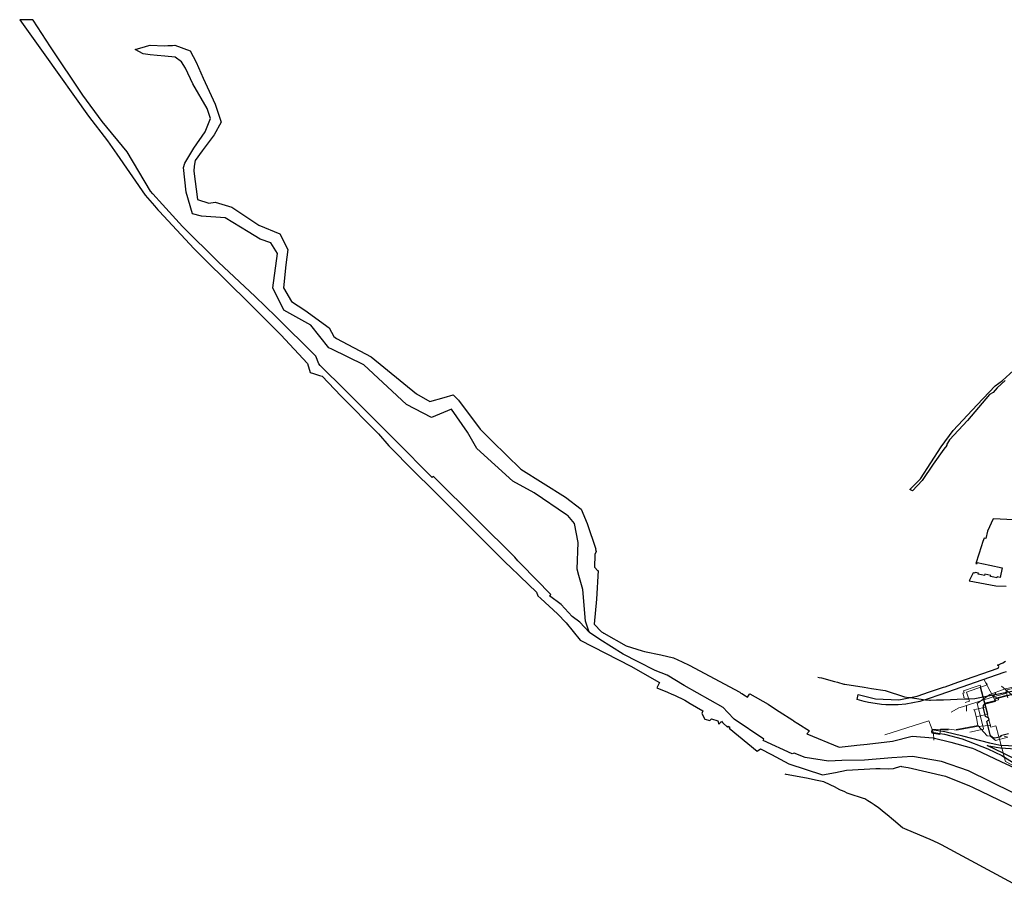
# Model space of a CAD drawing. Header units: metres. Extents: x -535942 to -530626, y -1087729 to -1086275.
# Tile 1 of 247: x -535942 to -534818, y -1087277 to -1086275. Entities that reach past the tile are written whole.
import ezdxf

# ---------------------------------------------------------------- set-up
doc = ezdxf.new("R2010")
doc.units = ezdxf.units.M
doc.layers.add('_blok katastr', color=7, linetype='Continuous')
doc.layers.add('_blok SS sítě', color=7, linetype='Continuous')
for name, color, linetype, lineweight in [('AG silno NN', 251, 'G_VED_660_PN', 13), ('AG slabo podzemni', 251, 'G_VED_670_PN', 13), ('AG_SS kanal_déšť', 251, 'G_POTR_626_PN', 13), ('AG_SS osvětlení', 251, 'HP_04_VO', 13), ('AG_teplo', 240, 'G_POTR_651_PN', 13)]:
    doc.layers.add(name, color=color, linetype=linetype, lineweight=lineweight)
doc.layers.add('BT_BPEJ', color=7, linetype='Continuous', true_color=0x7fffff)
doc.layers.add('BT_hranice_parcel', color=7, linetype='Continuous', true_color=0x007f00)
doc.styles.add('ROMANS', font='romans')
doc.linetypes.add('G_POTR_626_PN', pattern='A,0.5,-1,2,-6.5,[8,hpfmlin.shx,S=1,R=0,X=0,Y=0],-6.5,2,-1,0.5', length=20)
doc.linetypes.add('G_POTR_651_PN', pattern='A,0.5,-1,2,-6.5,[17,hpfmlin.shx,S=1,R=0,X=0,Y=0],-6.5,2,-1,0.5', length=20)
doc.linetypes.add('G_VED_660_PN', pattern='A,0.5,-1,2,-6.5,[28,hpfmlin.shx,S=1,R=0,X=0,Y=0],-6.5,2,-1,0.5', length=20)
doc.linetypes.add('G_VED_670_PN', pattern='A,0.5,-1,2,-6.5,[31,hpfmlin.shx,S=1,R=0,X=0,Y=0],-6.5,2,-1,0.5', length=20)
doc.linetypes.add('HP_04_VO', pattern='A,0.5,-1,2,-5,[28,hpfmlin.shx,S=1,R=0,X=0,Y=0],-0.8,["VO",ROMANS,S=1.7,R=0,X=2.75,Y=-0.8],-7,2,-1,0.5', length=19.8)

# ---------------------------------------------------------------- blocks, each defined once
blk = doc.blocks.new('_KATASTR')
at = {"layer": 'BT_BPEJ', "lineweight": -3}
for points in [[(-535031, -1087025.5), (-535029.37, -1087025.93), (-535026.84, -1087026.61), (-535011.79, -1087030.62), (-535008.38, -1087031.53), (-535001, -1087033.5), (-535000, -1087033.66), (-534978.08, -1087037.16), (-534969.47, -1087038.53), (-534954, -1087041), (-534932, -1087048), (-534927.09, -1087048.69), (-534925.25, -1087048.95), (-534907.92, -1087051.38), (-534903.5, -1087052), (-534902.29, -1087051.95), (-534895.22, -1087051.68), (-534887.27, -1087051.37), (-534863.77, -1087050.47), (-534858.45, -1087050.27), (-534851.5, -1087050), (-534844.02, -1087048.52), (-534780.46, -1087035.89)], [(-534934, -1087197.5), (-534944.54, -1087188.85), (-534951.84, -1087182.85), (-534955.15, -1087180.13), (-534962, -1087174.5), (-534962.79, -1087173.97), (-534966.38, -1087171.58), (-534970.04, -1087169.14), (-534973.6, -1087166.77), (-534977, -1087164.5), (-534977.22, -1087164.43), (-534978.55, -1087164.02), (-534995, -1087159), (-534995.19, -1087158.92), (-534997.24, -1087157.99), (-535000, -1087156.75), (-535002.72, -1087155.52), (-535005, -1087154.5), (-535009.95, -1087152.02), (-535010.09, -1087151.95), (-535010.4, -1087151.8), (-535024, -1087145), (-535031.73, -1087143.51), (-535043.87, -1087141.16), (-535067.08, -1087136.68), (-535068, -1087136.5)], [(-534779, -1087277), (-534889.82, -1087216.95), (-534892.5, -1087215.5), (-534893.44, -1087215.09), (-534902.43, -1087211.19), (-534928.68, -1087199.81), (-534934, -1087197.5)]]:
    blk.add_lwpolyline(points, dxfattribs=at)
at = {"layer": 'BT_hranice_parcel', "lineweight": -3}
for points in [[(-535291.71, -1086974.55), (-535302.49, -1086963.04), (-535311.3, -1086956.45), (-535324.05, -1086942.65), (-535337.09, -1086932.94), (-535335.57, -1086931.2), (-535369.64, -1086896.62), (-535373.21, -1086892.7), (-535376.76, -1086888.8), (-535419.28, -1086846.28), (-535469.82, -1086796.55), (-535471.04, -1086797.62), (-535512.71, -1086755.98), (-535573.25, -1086695.26), (-535596.13, -1086672.68), (-535598.98, -1086669.86), (-535600.76, -1086668.1), (-535604.04, -1086659.3), (-535649.77, -1086613.82), (-535673.34, -1086591.21), (-535715.29, -1086552.02), (-535756.38, -1086511.17), (-535782.89, -1086481.88), (-535786.24, -1086478.18), (-535790.27, -1086473.74), (-535792.9, -1086470.84), (-535819.55, -1086425.81), (-535848.18, -1086391.43), (-535869.92, -1086361.09), (-535907.02, -1086305.88), (-535926.91, -1086275.41), (-535927.03, -1086275.21), (-535934.63, -1086275.11), (-535942.19, -1086275.01), (-535913.44, -1086314.94), (-535863.52, -1086385.27), (-535841.77, -1086413.41), (-535831.24, -1086428.57), (-535798.79, -1086475.3), (-535788.35, -1086487.37), (-535784.41, -1086491.91), (-535783.1, -1086493.43), (-535743.08, -1086536.77), (-535730.54, -1086549.26), (-535680.34, -1086598.84), (-535643.85, -1086634.76), (-535613.37, -1086667.73), (-535610.7, -1086677.92), (-535606.86, -1086679.09), (-535599.87, -1086681.24), (-535596.99, -1086682.12), (-535575.39, -1086704.63), (-535532.67, -1086747.72), (-535520.58, -1086761.44), (-535491.78, -1086790.69), (-535470.61, -1086811.82), (-535386.22, -1086895.76), (-535382.66, -1086899.19), (-535370.86, -1086910.56), (-535352.02, -1086928.71), (-535350.47, -1086932.85), (-535347.25, -1086935.88), (-535328, -1086953.24), (-535318.21, -1086963.62), (-535302.15, -1086983.6), (-535244.4, -1087013.21), (-535211.71, -1087031.69), (-535211.74, -1087031.75), (-535214.65, -1087037.95), (-535202.61, -1087042.96), (-535197.7, -1087044.92), (-535194.57, -1087046.17), (-535182.87, -1087051.74), (-535176.43, -1087055.85), (-535161.99, -1087064.04), (-535163.34, -1087067.03), (-535159.73, -1087073.63), (-535154.13, -1087075.01), (-535152.39, -1087073.19), (-535145.11, -1087075.49), (-535143.96, -1087079.31), (-535141.2, -1087076.73), (-535140.95, -1087075.73), (-535139.74, -1087077.24), (-535139.25, -1087077.69), (-535133.83, -1087082.58), (-535133.18, -1087081.51), (-535131.48, -1087082.86), (-535132.15, -1087084.08), (-535100.26, -1087110.22), (-535096.46, -1087107.39), (-535083.79, -1087114.12), (-535063.83, -1087124.72), (-535025.63, -1087137.33), (-535010.53, -1087134.37), (-534997.99, -1087131.88), (-534964.54, -1087130.06), (-534959.6, -1087129.9), (-534950.62, -1087130.23), (-534944.62, -1087130.07), (-534936.2, -1087127.38), (-534935.19, -1087127.48), (-534927.67, -1087128.95), (-534885.13, -1087138.6), (-534857.5, -1087149.8), (-534854.1, -1087151.43), (-534764.7, -1087194.39)], [(-534816.82, -1086686.77), (-534825.96, -1086695.47), (-534830.59, -1086700.53), (-534834.86, -1086703.04), (-534859.97, -1086732.69), (-534880.48, -1086754.88), (-534883.74, -1086760.32), (-534883.36, -1086761.01), (-534887.01, -1086765.27), (-534899.22, -1086782.61), (-534911.75, -1086801.07), (-534922.56, -1086812.82), (-534925.8, -1086811.53), (-534913.73, -1086799.37), (-534890.05, -1086762.67), (-534876.26, -1086744.04), (-534849.08, -1086714.8), (-534828.43, -1086692.99), (-534820.03, -1086687.01), (-534795.01, -1086663.99)], [(-534782.43, -1087170.36), (-534858.73, -1087132.76), (-534889.82, -1087121.77), (-534922.83, -1087116.21), (-534946.43, -1087117.79), (-534977.51, -1087120.38), (-535003.51, -1087120.81), (-535018.54, -1087121.43), (-535045.43, -1087117.52), (-535058.02, -1087112.56), (-535059.97, -1087113.09), (-535093.37, -1087098.07), (-535092.49, -1087096.36), (-535126.51, -1087073.7), (-535128.32, -1087071.73), (-535131.88, -1087067.84), (-535133.84, -1087065.7), (-535138.8, -1087060.34), (-535183.44, -1087035.19), (-535202.77, -1087023.29), (-535216.53, -1087017.93), (-535235.99, -1087007.97), (-535253.1, -1086999.31), (-535279.65, -1086982.59), (-535279.84, -1086982.46), (-535280.7, -1086981.92), (-535280.9, -1086981.79), (-535291.71, -1086974.55), (-535292.79, -1086971.83), (-535296.3, -1086961.57), (-535299.22, -1086925.58), (-535303.59, -1086909.55), (-535305.51, -1086902.5), (-535304.54, -1086871.74), (-535308.85, -1086850.26), (-535316.18, -1086841.23), (-535317.67, -1086840.22), (-535354.59, -1086815.34), (-535378.94, -1086801.94), (-535420.1, -1086764.7), (-535430.96, -1086745.93), (-535449.27, -1086719.85), (-535472.06, -1086729.18), (-535500.67, -1086714.23), (-535549.39, -1086668.94), (-535585.88, -1086651.28), (-535589.29, -1086649.48), (-535609.62, -1086623.88), (-535640.49, -1086606.62), (-535652.97, -1086581.03), (-535647.85, -1086542.08), (-535655.5, -1086529.87), (-535667.59, -1086525.64), (-535681.17, -1086517.14), (-535707.68, -1086501.18), (-535734.54, -1086499.17), (-535744.76, -1086496.61), (-535752.19, -1086472.06), (-535755.21, -1086443.94), (-535753.46, -1086438.84), (-535750.36, -1086432.92), (-535743.3, -1086421.6), (-535730.54, -1086402.93), (-535724.32, -1086387.93), (-535728.16, -1086376.38), (-535744.37, -1086348.16), (-535752.73, -1086330.4), (-535757.32, -1086323.06), (-535764.51, -1086317.9), (-535776.32, -1086316.75), (-535785.37, -1086316.04), (-535793.05, -1086315.26), (-535801.09, -1086314), (-535810.19, -1086308.89), (-535798.62, -1086305.66), (-535797.57, -1086305.37), (-535793.39, -1086304.21), (-535776.68, -1086304.75), (-535773.1, -1086304.57), (-535767.6, -1086304.29), (-535764.92, -1086304.16), (-535747.71, -1086310.47), (-535740.53, -1086323.55), (-535732.66, -1086341.63), (-535718.92, -1086371.44), (-535712.03, -1086392.16), (-535720.13, -1086406.5), (-535733.84, -1086424.85), (-535741.85, -1086435.84), (-535743.05, -1086442.41), (-535743.39, -1086448.01), (-535739.1, -1086480.15), (-535726.36, -1086484.54), (-535718.83, -1086483.37), (-535699.85, -1086489.19), (-535669.3, -1086509.71), (-535645.15, -1086519.47), (-535636.12, -1086537.43), (-535638.32, -1086554.76), (-535641.04, -1086581.01), (-535631.82, -1086596.6), (-535616.51, -1086606.76), (-535588.9, -1086626.65), (-535583.67, -1086636.66), (-535580.57, -1086638.83), (-535540.74, -1086659.91), (-535489.25, -1086702.32), (-535473.86, -1086710.83), (-535457.69, -1086706.24), (-535447.17, -1086703.26), (-535441.18, -1086709.31), (-535416.48, -1086742.59), (-535402.54, -1086756.13), (-535369.93, -1086788.21), (-535318.89, -1086820.02), (-535300.96, -1086834.03), (-535294.19, -1086850.14), (-535284.16, -1086879.69), (-535284.68, -1086879.87), (-535283.95, -1086882.05), (-535285.37, -1086885.71), (-535285.38, -1086886.14), (-535285.84, -1086900.18), (-535281.87, -1086904.16), (-535281.48, -1086903.77), (-535283.51, -1086936.55), (-535286.18, -1086965.15), (-535277.9, -1086973.83), (-535276.48, -1086974.77), (-535275.63, -1086975.32), (-535275.35, -1086975.51), (-535249.77, -1086989.88), (-535231.61, -1086995.59), (-535228.81, -1086996.17), (-535210.25, -1087000.17), (-535195.77, -1087003.49), (-535185.88, -1087008.13), (-535177.93, -1087011.87), (-535120.04, -1087042.94), (-535118.59, -1087043.83), (-535117.66, -1087044.41), (-535113.35, -1087047.06), (-535112.43, -1087047.63), (-535110.99, -1087048.51), (-535108.93, -1087045.1), (-535108.94, -1087044.99), (-535108.63, -1087044.55), (-535087.63, -1087056.54), (-535084.7, -1087058.51), (-535074.89, -1087065.04), (-535059.57, -1087074.78), (-535059, -1087075.14), (-535058.5, -1087075.46), (-535053.68, -1087078.53), (-535040.51, -1087086.77), (-535043.35, -1087090.36), (-535006.6, -1087105.48), (-534989.32, -1087103.68), (-534986.35, -1087103.48), (-534974.33, -1087102.08), (-534945.42, -1087098.71), (-534922.96, -1087092.95), (-534899.24, -1087094.86), (-534878.84, -1087099.75), (-534855.74, -1087106.24), (-534854.13, -1087106.69), (-534850.89, -1087108.21), (-534821.84, -1087121.83), (-534795.64, -1087134.12)], [(-534806.97, -1086845.86), (-534830.58, -1086844.79), (-534837.05, -1086858.84), (-534839.07, -1086867.34), (-534840.77, -1086866.93), (-534842.62, -1086870.94), (-534844.44, -1086876.85), (-534847.03, -1086885.25), (-534850.26, -1086895.72), (-534849.02, -1086895.99), (-534848.77, -1086894.84), (-534834.48, -1086897.85), (-534820.2, -1086900.87), (-534822.62, -1086911.93), (-534826.24, -1086911.17), (-534826.48, -1086912.33), (-534830.05, -1086911.58), (-534833.67, -1086910.83), (-534833.43, -1086909.68), (-534836.86, -1086908.96), (-534840.28, -1086908.25), (-534840.52, -1086909.4), (-534844.14, -1086908.65), (-534847.71, -1086907.91), (-534847.47, -1086906.75), (-534851.19, -1086905.98), (-534851.51, -1086907.02), (-534853.61, -1086906.56), (-534853.8, -1086907.19), (-534858.11, -1086915.81), (-534827.74, -1086921.44), (-534815.66, -1086921.73)], [(-534815.72, -1087019.6), (-534818.63, -1087020.46), (-534891.7, -1087045.94), (-534904.95, -1087050.49), (-534914.51, -1087053.35), (-534922.33, -1087055), (-534930.22, -1087056.32), (-534939.27, -1087057.08), (-534948.28, -1087057.35), (-534953.29, -1087057.22), (-534958.32, -1087056.79), (-534965.27, -1087055.9), (-534973.14, -1087054.59), (-534978.07, -1087053.36), (-534985.85, -1087051.04), (-534984.97, -1087045.43), (-534965.06, -1087050.32), (-534938.52, -1087051.59), (-534917.39, -1087047.38), (-534903.33, -1087042.32), (-534887.4, -1087037.12), (-534885.54, -1087036.51), (-534870.88, -1087031.38), (-534825, -1087015.34), (-534824.41, -1087014.77), (-534824.17, -1087013.52), (-534824.58, -1087012.41), (-534825.63, -1087011.82), (-534819.53, -1087009.22), (-534816.67, -1087007.4)], [(-534813.28, -1087090.17), (-534822.34, -1087092.54), (-534821.94, -1087093.78), (-534828.55, -1087095.33), (-534831.54, -1087094.58), (-534833.67, -1087092.47), (-534837.79, -1087076.45), (-534836.6, -1087075.16), (-534835.25, -1087074.72), (-534835.97, -1087071.91), (-534837.28, -1087071.79), (-534839.23, -1087070.67), (-534841.71, -1087060.92), (-534841.49, -1087058.18), (-534840, -1087056.1), (-534827.98, -1087052.97), (-534828.29, -1087050.33), (-534824.61, -1087049.25), (-534808.44, -1087045.15)], [(-534754.62, -1087099.24), (-534765.63, -1087101.99), (-534796.25, -1087105.31), (-534813.06, -1087104.14), (-534822.14, -1087103.5), (-534829.67, -1087102.08), (-534834.61, -1087101.15), (-534865.22, -1087093.19), (-534885.87, -1087088.21), (-534900.6, -1087085.81), (-534900.94, -1087088.42), (-534886.26, -1087090.67), (-534866.02, -1087096.08), (-534836.68, -1087107.39), (-534820.57, -1087115.27), (-534805.34, -1087124.76), (-534798.92, -1087128.7)], [(-534743.53, -1087133.84), (-534756.78, -1087133.46), (-534764.5, -1087132.39), (-534771.96, -1087131.36), (-534780.71, -1087128.7), (-534803.85, -1087119.94), (-534819.27, -1087112.57), (-534837.46, -1087103.66), (-534827.1, -1087105.61), (-534822.34, -1087106.5), (-534805.13, -1087107.67), (-534795.93, -1087108.29), (-534764.86, -1087104.88), (-534758.73, -1087103.47)]]:
    blk.add_lwpolyline(points, dxfattribs=at)
blk = doc.blocks.new('kanalizace SS')
at = {"layer": 'AG_SS kanal_déšť', "ltscale": 0.7}
for p, q in [((-534841, -1087028.7), (-534830.6, -1087048)), ((-534860.9, -1087058), (-534830.6, -1087048)), ((-534827.5, -1087043.7), (-534830.6, -1087048)), ((-534830.6, -1087048), (-534816.1, -1087044.5)), ((-534830.6, -1087048), (-534828.3, -1087052.7)), ((-534825.8, -1087049.3), (-534830.6, -1087048)), ((-534878.5, -1087065.5), (-534869.9, -1087060.5)), ((-534869.9, -1087060.5), (-534865.5, -1087059.4)), ((-534865.5, -1087059.4), (-534860.9, -1087058)), ((-534861, -1087064.6), (-534860.9, -1087058)), ((-534851.8, -1087063.5), (-534849.8, -1087072)), ((-534849.8, -1087072), (-534848, -1087080.9)), ((-534954.3, -1087091.5), (-534904.1, -1087075.4)), ((-534904.1, -1087075.4), (-534898.6, -1087089.4)), ((-534872.9, -1087085.6), (-534848, -1087080.9)), ((-534848, -1087080.9), (-534837.4, -1087092.7)), ((-534898.4, -1087097.7), (-534898.6, -1087089.4)), ((-534837.4, -1087092.7), (-534833.8, -1087093)), ((-534833.8, -1087093), (-534827.8, -1087097.9)), ((-534827.8, -1087097.9), (-534813.8, -1087094.3)), ((-534818.2, -1087092.9), (-534813.8, -1087094.3))]:
    blk.add_line(p, q, dxfattribs=at)
blk = doc.blocks.new('SS nízké napětí')
at = {"layer": 'AG silno NN', "ltscale": 0.7}
for p, q in [((-534890.8648, -1087085.03632), (-534891.56782, -1087091.07895)), ((-534880.73796, -1087085.22045), (-534890.8648, -1087085.03632)), ((-534872.33519, -1087086.30845), (-534880.73796, -1087085.22045)), ((-534849.20246, -1087082.04011), (-534872.33519, -1087086.30845)), ((-534834.87423, -1087080.86841), (-534849.20246, -1087082.04011)), ((-534833.40124, -1087080.44995), (-534834.87423, -1087080.86841)), ((-534891.56782, -1087091.07895), (-534900.82426, -1087089.70639))]:
    blk.add_line(p, q, dxfattribs=at)
blk = doc.blocks.new('ss_vo')
at = {"layer": 'AG_SS osvětlení', "ltscale": 0.7}
for p, q in [((-534851.18562, -1087036.84253), (-534845.35259, -1087034.79546)), ((-534845.35259, -1087034.79546), (-534836.54809, -1087067.83742)), ((-534818.03521, -1087039.50737), (-534834.5562, -1087045.48304)), ((-534794.04882, -1087033.49822), (-534818.03521, -1087039.50737)), ((-534834.5562, -1087045.48304), (-534848.96812, -1087055.89444)), ((-534848.96812, -1087055.89444), (-534841.51945, -1087084.29982)), ((-534836.54809, -1087067.83742), (-534850.27373, -1087071.08471)), ((-534841.85422, -1087084.90241), (-534857.35415, -1087088.30035)), ((-534841.51945, -1087084.29982), (-534841.85422, -1087084.90241))]:
    blk.add_line(p, q, dxfattribs=at)
blk = doc.blocks.new('ss sdělovací kabel')
at = {"layer": 'AG slabo podzemni', "ltscale": 0.7}
for p, q in [((-534255.92286, -1086840.31083), (-534248.62772, -1086853.35584)), ((-534104.84283, -1086865.40137), (-534102.25176, -1086858.02639)), ((-534097.24223, -1086859.74134), (-534090.37832, -1086855.6805)), ((-534096.81099, -1086876.88313), (-534097.24223, -1086859.74134)), ((-534114.47386, -1086871.60044), (-534104.84283, -1086865.40137)), ((-534148.07466, -1086910.01675), (-534096.81099, -1086876.88313)), ((-534236.92912, -1086946.13914), (-534162.46729, -1086904.80593)), ((-534289.125, -1086933.411), (-534244.726, -1086910.988)), ((-534244.726, -1086910.988), (-534241.106, -1086913.053)), ((-534241.10572, -1086913.0534), (-534237.87142, -1086914.81429)), ((-534237.87142, -1086914.81429), (-534236.51044, -1086916.71335)), ((-534386.54377, -1086933.11273), (-534382.29216, -1086930.83628)), ((-534383.96602, -1086938.70342), (-534386.54377, -1086933.11273)), ((-534385.10425, -1086942.51982), (-534383.96602, -1086938.70342)), ((-534329.29, -1086954.366), (-534289.125, -1086933.411)), ((-534468.45583, -1086960.21976), (-534428.4833, -1086942.91347)), ((-534418.884, -1086944.569), (-534428.4833, -1086942.91347)), ((-534416.13758, -1086944.76279), (-534421.16096, -1086944.40866)), ((-534416.13758, -1086944.76279), (-534417.26373, -1086941.77789)), ((-534415.03799, -1086944.77583), (-534416.13758, -1086944.76279)), ((-534413.96157, -1086949.04787), (-534415.03799, -1086944.77583)), ((-534412.48857, -1086954.67203), (-534413.96157, -1086949.04787)), ((-534396.65387, -1086951.08997), (-534388.21762, -1086946.83837)), ((-534388.21762, -1086946.83837), (-534385.10425, -1086942.51982)), ((-534492.62104, -1086968.39596), (-534468.45583, -1086960.21976)), ((-534419.68616, -1086958.45495), (-534417.24233, -1086967.76161)), ((-534415.024, -1086956.706), (-534410.472, -1086972.789)), ((-534414.11318, -1086955.33066), (-534412.48857, -1086954.67203)), ((-534412.48857, -1086954.67203), (-534408.67218, -1086954.70551)), ((-534408.67218, -1086954.70551), (-534400.40331, -1086952.62992)), ((-534400.40331, -1086952.62992), (-534396.65387, -1086951.08997)), ((-534362.69, -1086971.683), (-534329.29, -1086954.366)), ((-534542.961, -1086980.107), (-534510.69953, -1086972.84745)), ((-534486.57355, -1086970.9252), (-534526.11009, -1086980.49967)), ((-534510.69953, -1086972.84745), (-534492.62104, -1086968.39596)), ((-534464.27776, -1086969.7535), (-534486.57355, -1086970.9252)), ((-534455.7076, -1086968.24702), (-534464.27776, -1086969.7535)), ((-534453.69897, -1086975.10984), (-534455.7076, -1086968.24702)), ((-534430.33191, -1086971.17628), (-534443.48843, -1086974.50726)), ((-534417.24233, -1086967.76161), (-534430.33191, -1086971.17628)), ((-534410.472, -1086972.789), (-534425.661, -1086976.789)), ((-534410.472, -1086972.789), (-534395.878, -1086968.917)), ((-534395.878, -1086968.917), (-534362.69, -1086971.683)), ((-534584.998, -1086990.914), (-534542.961, -1086980.107)), ((-534541.543, -1086984.383), (-534583.722, -1086993.638)), ((-534526.11009, -1086980.49967), (-534541.54307, -1086984.38302)), ((-534443.48843, -1086974.50726), (-534453.69897, -1086975.10984)), ((-534425.661, -1086976.789), (-534428.427, -1086982.447)), ((-534699.58, -1087010.21), (-534626.27, -1086993.978)), ((-534583.722, -1086993.638), (-534629.078, -1086996.02)), ((-534626.27, -1086993.978), (-534618.526, -1086993.467)), ((-534618.526, -1086993.467), (-534604.315, -1086993.808)), ((-534604.315, -1086993.808), (-534584.998, -1086990.914)), ((-534700.197, -1087013.146), (-534702.26, -1087000.658)), ((-534642.438, -1086998.063), (-534688.815, -1087009.38)), ((-534629.078, -1086996.02), (-534642.438, -1086998.063)), ((-534688.815, -1087009.38), (-534700.303, -1087010.465)), ((-534699.643, -1087013.018), (-534700.303, -1087010.465)), ((-534698.835, -1087012.827), (-534699.58, -1087010.21)), ((-534769.02463, -1087028.9788), (-534769.0079, -1087029.8492)), ((-534711.536, -1087024.612), (-534744.085, -1087023.676)), ((-534742.681, -1087022.911), (-534711.536, -1087024.612)), ((-534685.071, -1087024.889), (-534697.154, -1087027.697)), ((-534686.39, -1087026.931), (-534689.581, -1087030.505)), ((-534685.539, -1087022.677), (-534686.39, -1087026.931)), ((-534685.539, -1087022.677), (-534685.071, -1087024.889)), ((-534669.924, -1087019.507), (-534636.736, -1087038.483)), ((-534652.543, -1087030.208), (-534619.504, -1087022.06)), ((-534619.504, -1087022.06), (-534613.186, -1087020.485)), ((-534851.14414, -1087036.82919), (-534864.56848, -1087041.14775)), ((-534821.15, -1087036.1), (-534802.939, -1087051.077)), ((-534769.0079, -1087029.8492), (-534772.45604, -1087030.21745)), ((-534772.45604, -1087030.21745), (-534769.51005, -1087042.85509)), ((-534705.366, -1087034.079), (-534701.664, -1087049.482)), ((-534704.558, -1087034.59), (-534704.77, -1087033.973)), ((-534693.453, -1087032.122), (-534704.558, -1087034.59)), ((-534700.984, -1087032.994), (-534698.878, -1087041.334)), ((-534698.878, -1087041.334), (-534675.412, -1087035.611)), ((-534689.581, -1087030.505), (-534693.453, -1087032.122)), ((-534675.412, -1087035.611), (-534652.543, -1087030.208)), ((-534863.63112, -1087043.62506), (-534865.33846, -1087044.06026)), ((-534865.33846, -1087044.06026), (-534863.86546, -1087048.81402)), ((-534864.56848, -1087041.14775), (-534863.63112, -1087043.62506)), ((-534863.86546, -1087048.81402), (-534864.46805, -1087049.04836)), ((-534769.51005, -1087042.85509), (-534780.52404, -1087058.89065)), ((-534709.791, -1087050.865), (-534701.787, -1087048.97)), ((-534701.664, -1087049.482), (-534700.005, -1087050.801)), ((-534699.186, -1087050.482), (-534700.824, -1087048.737)), ((-534700.005, -1087050.801), (-534699.154, -1087054.439)), ((-534699.187, -1087050.481), (-534695.633, -1087064.714)), ((-534695.293, -1087064.608), (-534706.1, -1087067.373)), ((-534695.633, -1087064.714), (-534690.629, -1087084.754)), ((-534882.01009, -1087086.20802), (-534900.28862, -1087084.86894)), ((-534690.629, -1087084.754), (-534689.693, -1087084.605)), ((-534689.693, -1087084.605), (-534678.907, -1087127.791)), ((-534553.401, -1087097.337), (-534553.89312, -1087116.03952)), ((-534553.89312, -1087116.03952), (-534494.49296, -1087100.63277)), ((-534499.9546, -1087103.91183), (-534499.243, -1087103.789)), ((-534499.243, -1087103.789), (-534495.711, -1087118.17)), ((-534495.711, -1087118.17), (-534454.94786, -1087099.10786)), ((-534494.49296, -1087100.63277), (-534490.733, -1087115.745)), ((-534490.733, -1087115.745), (-534494.733, -1087116.681)), ((-534678.907, -1087127.791), (-534678.678, -1087128.104)), ((-534653.569, -1087121.813), (-534678.678, -1087128.104)), ((-534678.678, -1087128.104), (-534659.462, -1087154.32)), ((-534649.07035, -1087143.16223), (-534653.569, -1087121.813)), ((-534650.357, -1087141.024), (-534683.991, -1087162.212)), ((-534658.994, -1087154.171), (-534648.804, -1087140.662)), ((-534648.804, -1087140.662), (-534650.357, -1087141.024)), ((-534654.135, -1087144.448), (-534649.07035, -1087143.16223)), ((-534654.135, -1087144.448), (-534647.74, -1087170.765)), ((-534563.166, -1087148.294), (-534516.554, -1087223.008)), ((-534659.462, -1087154.32), (-534658.994, -1087154.171)), ((-534647.74, -1087170.765), (-534662.802, -1087180.21)), ((-534647.87, -1087170.847), (-534645.421, -1087180.508)), ((-534645.421, -1087180.508), (-534643.337, -1087179.997)), ((-534643.337, -1087179.997), (-534641.209, -1087189.06)), ((-534641.209, -1087189.06), (-534625.977, -1087220.035))]:
    blk.add_line(p, q, dxfattribs=at)
blk = doc.blocks.new('ss teplovod')
at = {"layer": 'AG_teplo', "color": 251, "lineweight": 13, "ltscale": 0.7}
for p, q in [((-534759.163, -1087027.437), (-534756.057, -1087039.946)), ((-534689.267, -1087024.349), (-534686.661, -1087035.372)), ((-534686.661, -1087035.372), (-534654.58, -1087028.011)), ((-534654.58, -1087028.011), (-534654.091, -1087029.926)), ((-534837.38502, -1087034.46905), (-534861.18729, -1087042.63748)), ((-534845.35259, -1087037.24766), (-534833.26733, -1087082.91052)), ((-534838.32238, -1087032.02522), (-534837.38502, -1087034.46905)), ((-534784.49109, -1087032.50227), (-534816.26092, -1087040.50331)), ((-534816.26092, -1087040.50331), (-534813.88404, -1087049.27433)), ((-534770.93283, -1087039.13075), (-534784.49109, -1087032.50227)), ((-534765.37562, -1087060.02051), (-534770.93283, -1087039.13075)), ((-534719.508, -1087042.988), (-534686.661, -1087035.372)), ((-534686.661, -1087035.372), (-534686.782, -1087035.4)), ((-534861.18729, -1087042.63748), (-534857.83957, -1087052.8815)), ((-534840.54272, -1087055.42125), (-534824.39588, -1087051.3834)), ((-534825.06542, -1087048.87261), (-534814.68388, -1087046.32282)), ((-534824.39588, -1087051.3834), (-534825.06542, -1087048.87261)), ((-534756.16373, -1087057.6985), (-534758.44585, -1087047.90177)), ((-534741.071, -1087053.894), (-534718.317, -1087047.03)), ((-534718.317, -1087047.03), (-534719.508, -1087042.988)), ((-534857.83957, -1087052.8815), (-534862.42594, -1087054.62231)), ((-534839.55062, -1087059.8341), (-534852.95298, -1087062.87649)), ((-534741.0712, -1087053.89418), (-534765.37562, -1087060.02051)), ((-534833.26733, -1087082.91052), (-534827.57621, -1087081.30362)), ((-534827.57621, -1087081.30362), (-534827.07405, -1087082.27446)), ((-534827.07405, -1087082.27446), (-534816.39483, -1087121.77752)), ((-534582.445, -1087123.547), (-534564.277, -1087118.76)), ((-534816.39483, -1087121.77752), (-534797.88196, -1087131.68676)), ((-534617.483, -1087132.503), (-534589.87, -1087125.611)), ((-534589.87, -1087125.611), (-534589.147, -1087127.313)), ((-534589.147, -1087127.313), (-534588.551, -1087127.525)), ((-534588.551, -1087127.525), (-534582.743, -1087126.206)), ((-534582.743, -1087126.206), (-534582.126, -1087125.653)), ((-534582.126, -1087125.653), (-534582.445, -1087123.547)), ((-534797.88196, -1087131.68676), (-534799.7232, -1087135.23534)), ((-534799.7232, -1087135.23534), (-534798.9867, -1087135.97184)), ((-534798.9867, -1087135.97184), (-534798.04934, -1087136.54095)), ((-534798.04934, -1087136.54095), (-534797.48023, -1087136.37356)), ((-534797.48023, -1087136.37356), (-534796.00723, -1087133.59496)), ((-534796.00723, -1087133.59496), (-534795.50508, -1087133.42757)), ((-534795.50508, -1087133.42757), (-534760.22014, -1087152.91129)), ((-534649.905, -1087140.502), (-534620.845, -1087133.184)), ((-534620.909, -1087131.546), (-534620.441, -1087131.035)), ((-534620.589, -1087132.801), (-534620.909, -1087131.546)), ((-534620.845, -1087133.184), (-534620.589, -1087132.801)), ((-534620.441, -1087131.035), (-534618.888, -1087130.738)), ((-534618.888, -1087130.738), (-534618.356, -1087132.227)), ((-534618.356, -1087132.227), (-534617.483, -1087132.503)), ((-534760.22014, -1087152.91129), (-534757.14024, -1087152.24174)), ((-534757.14024, -1087152.24174), (-534742.39354, -1087161.34753)), ((-534742.39354, -1087161.34753), (-534741.22184, -1087159.13804)), ((-534739.58146, -1087160.0754), (-534741.38923, -1087163.25573)), ((-534741.38923, -1087163.25573), (-534719.46168, -1087175.14013)), ((-534741.22184, -1087159.13804), (-534739.58146, -1087160.0754)), ((-534719.46168, -1087175.14013), (-534719.05996, -1087174.60449)), ((-534719.05996, -1087174.60449), (-534703.20852, -1087183.3253)), ((-534703.20852, -1087183.3253), (-534696.76416, -1087183.15791)), ((-534696.76416, -1087183.15791), (-534681.49857, -1087179.02348)), ((-534681.49857, -1087179.02348), (-534681.54879, -1087178.72219))]:
    blk.add_line(p, q, dxfattribs=at)

msp = doc.modelspace()

# ---------------------------------------------------------------- block references
msp.add_blockref('ss teplovod', (0, 0))
at = {"layer": '_blok katastr', "lineweight": -3}
msp.add_blockref('_KATASTR', (0, 0), dxfattribs=at)
at = {"layer": '_blok SS sítě'}
for name in ['kanalizace SS', 'ss_vo', 'SS nízké napětí', 'ss sdělovací kabel']:
    msp.add_blockref(name, (0, 0), dxfattribs=at)

doc.saveas('drawing.dxf')
